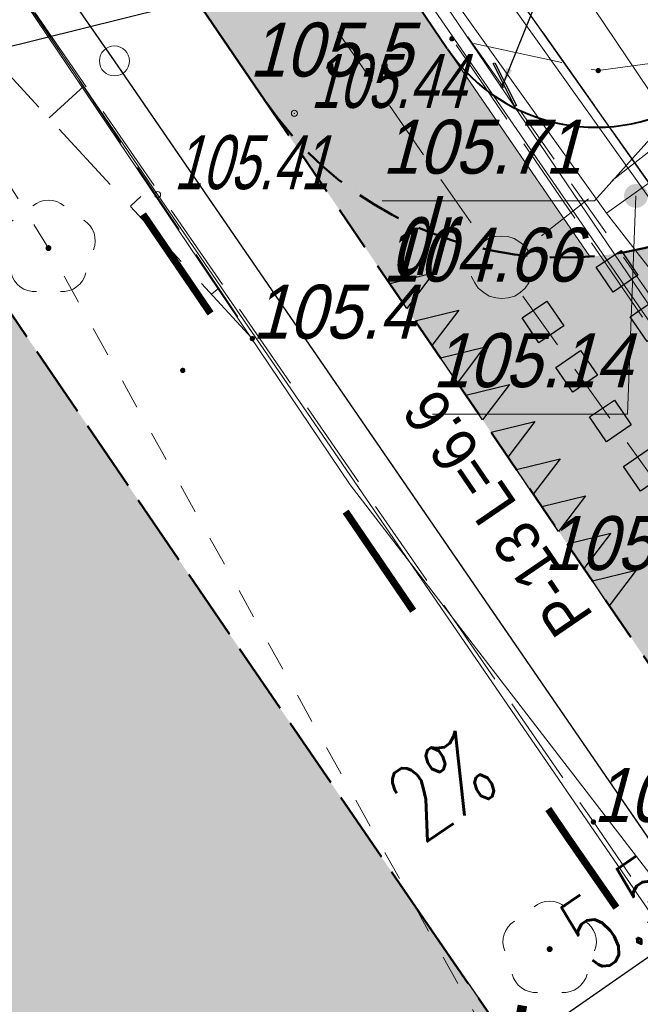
# Model space of a CAD drawing. Extents: x 6530721 to 6531385, y 5978377 to 5979143.
# Tile 58 of 146: x 6530984 to 6530995, y 5978747 to 5978763. Entities that reach past the tile are written whole.
import ezdxf

# ---------------------------------------------------------------- set-up
doc = ezdxf.new("R2010")
doc.units = 0
doc.set_wipeout_variables(frame=1)
for name, pattern in [('AB_rokocin 2014-08-13 AC2004$0$0.5_0.5', [1, 0.5, -0.5]), ('AB_rokocin 2014-08-13 AC2004$0$1.0_0.5', [1.5, 1, -0.5]), ('AB_rokocin 2014-08-13 AC2004$0$1.5_0.5', [2, 1.5, -0.5]), ('AB_rokocin 2014-08-13 AC2004$0$823-500', [1.75, 1.25, -0.5]), ('AB_rokocin 2014-08-13 AC2004$0$l217_500', [2, 1.5, -0.5]), ('AB_rokocin 2014-08-13 AC2004$0$l219_500', [0]), ('ACAD_ISO02W100', [15, 12, -3]), ('DASHED2', [0.375, 0.25, -0.125])]:
    doc.linetypes.add(name, pattern=pattern)
for name, color, linetype, lineweight in [('AB-chodnik obrzeża', 30, 'Continuous', 40), ('AB-krawędzie', 7, 'ACAD_ISO02W100', 50), ('AB-krawężnik', 7, 'Continuous', 50), ('AB-krawężnik obniżony', 34, 'DASHED2', 50), ('AB-wymiarowa', 7, 'Continuous', 30), ('AB-wyp. kostka betonowa grafitowa', 151, 'Continuous', 15), ('AB-wyp.ścieżka', 31, 'Continuous', 15), ('AB_rokocin 2014-08-13 AC2004$0$!arkusz4', 7, 'Continuous', 18), ('AB_rokocin 2014-08-13 AC2004$0$202-Punkt graniczny stabilizowany trwale', 7, 'Continuous', 18), ('AB_rokocin 2014-08-13 AC2004$0$209-Opis konturu klasyfikacyjnego', 7, 'Continuous', 18), ('AB_rokocin 2014-08-13 AC2004$0$217-Granica konturu klasyfikcyjnego', 7, 'Continuous', 18), ('AB_rokocin 2014-08-13 AC2004$0$218-Granica użytku', 7, 'Continuous', 18), ('AB_rokocin 2014-08-13 AC2004$0$219-Linia granicy', 7, 'Continuous', 18), ('AB_rokocin 2014-08-13 AC2004$0$820-Skarpa nieumocniona', 7, 'Continuous', 18), ('AB_rokocin 2014-08-13 AC2004$0$823-Szczyt skarpy nieumocninej', 7, 'Continuous', 18), ('AB_rokocin 2014-08-13 AC2004$0$824-Podnóże skarpy nieumocninej', 7, 'Continuous', 18), ('AB_rokocin 2014-08-13 AC2004$0$drzewo liściaste (punkt)', 7, 'Continuous', 18), ('AB_rokocin 2014-08-13 AC2004$0$jezdnia (powierzchnia)', 7, 'Continuous', 18), ('AB_rokocin 2014-08-13 AC2004$0$krawężnik (linia)', 7, 'Continuous', 18), ('AB_rokocin 2014-08-13 AC2004$0$kółeczka', 1, 'Continuous', 18), ('AB_rokocin 2014-08-13 AC2004$0$przewód elektroenergetyczny - projektowany (linia)-SE', 7, 'Continuous', 18), ('AB_rokocin 2014-08-13 AC2004$0$przewód kanalizacyjny - projektowany (linia)-SK', 7, 'Continuous', 18), ('AB_rokocin 2014-08-13 AC2004$0$przewód telekomunikacyjny (linia)-STPOD', 7, 'Continuous', 18), ('AB_rokocin 2014-08-13 AC2004$0$przewód wodociągowy (linia)-SW', 7, 'Continuous', 18), ('AB_rokocin 2014-08-13 AC2004$0$punkt wysokościowy naturalny', 7, 'Continuous', 18), ('AB_rokocin 2014-08-13 AC2004$0$punkt wysokościowy naturalny-Atr2', 7, 'Continuous', 18), ('AB_rokocin 2014-08-13 AC2004$0$punkt wysokościowy sztuczny', 7, 'Continuous', 18), ('AB_rokocin 2014-08-13 AC2004$0$punkt wysokościowy sztuczny-Atr2', 7, 'Continuous', 18), ('AB_rokocin 2014-08-13 AC2004$0$wysokosci_asfalt', 7, 'Continuous', 18), ('AB_rokocin 2014-08-13 AC2004$0$zasuwa (punkt)-SG-Atr2', 7, 'Continuous', 18), ('AB_rokocin 2014-08-13 AC2004$0$zasuwa (punkt)-SG-Atr3', 7, 'Continuous', 18), ('AB_rokocin 2014-08-13 AC2004$0$zasuwa (punkt)-SW', 7, 'Continuous', 18), ('AB_rokocin 2014-08-13 AC2004$0$zasuwa (punkt)-SW-Atr2', 7, 'Continuous', 18), ('asf', 7, 'Continuous', 18), ('płot', 1, 'Continuous', 18)]:
    doc.layers.add(name, color=color, linetype=linetype, lineweight=lineweight)
for name, color, linetype in [('gaOzPoziome', 7, 'Continuous'), ('gaPionowe', 7, 'Continuous'), ('zzz.gaHSDlugosc', 7, 'Continuous'), ('zzz.gaHSDodTekst', 7, 'Continuous'), ('zzz.gaHSKilometraz', 7, 'Continuous'), ('zzz.gaHSNazwa', 7, 'Continuous'), ('zzz.gaHSOpis', 7, 'Continuous'), ('zzz.gaHSStan', 7, 'Continuous'), ('zzz.gaHSTrasa', 7, 'Continuous')]:
    doc.layers.add(name, color=color, linetype=linetype)
doc.styles.add('2.5mm', font='simplex.shx', dxfattribs={"width": 0.7, "height": 1.25})
doc.styles.add('AB_rokocin 2014-08-13 AC2004$0$Standard', font='txt')
doc.styles.add('GA4-HS-TEXT', font='arial.ttf', dxfattribs={"width": 0.9})
doc.styles.get("Standard").update_dxf_attribs({"font": 'simplex.shx', "width": 0.75, "height": 1.25})
doc.dimstyles.new('BINIO-25', dxfattribs={"dimscale": 0.5, "dimtxt": 1.25, "dimasz": 2.13, "dimexe": 1.5, "dimexo": 2, "dimgap": 0.5, "dimtad": 1, "dimdec": 1, "dimrnd": 0.0005, "dimzin": 4, "dimdsep": 46, "dimtxsty": '2.5mm', "dimblk": 'ARCHTICK', "dimcen": -5, "dimdle": 1.07, "dimclrd": 256, "dimclre": 256, "dimclrt": 256, "dimaunit": 2, "dimazin": 0, "dimtfac": 1, "dimtdec": 1, "dimtmove": 0, "dimatfit": 3, "dimldrblk": 'NONE', "dimfxl": 1.5, "dimtolj": 1, "dimlwd": -1, "dimlwe": -1, "dimarcsym": 0})
doc.dimstyles.new('GA4-LEADER', dxfattribs={"dimtxt": 1, "dimasz": 1, "dimexe": 1, "dimexo": 1, "dimgap": 1, "dimtad": 1, "dimtxsty": 'Standard', "dimcen": 1, "dimadec": 0, "dimazin": 0, "dimtfac": 1, "dimtmove": 0, "dimatfit": 3, "dimfxl": 1, "dimarcsym": 0})

# ---------------------------------------------------------------- blocks, each defined once
blk = doc.blocks.new('_ArchTick')
at = {"color": 0, "linetype": 'ByBlock', "const_width": 0.15}
blk.add_lwpolyline([(-0.5, -0.5), (0.5, 0.5)], dxfattribs=at)
blk = doc.blocks.new('*D110')
at = {"layer": 'AB-wymiarowa'}
for p, q in [((6530996.425, 5978750.382), (6530997.648, 5978748.619)), ((6530992.262, 5978745.794), (6530997.66, 5978749.54)), ((6530991.906, 5978747.246), (6530993.129, 5978745.483))]:
    blk.add_line(p, q, dxfattribs=at)
at = {"layer": 'Defpoints', "color": 0}
for p in [(6530995.855, 5978751.203), (6530997.22, 5978749.235), (6530991.336, 5978748.068)]:
    blk.add_point(p, dxfattribs=at)
at = {"layer": 'AB-wymiarowa', "xscale": 1.065, "yscale": 1.065, "zscale": 1.065}
for p, rotation in [((6530997.22, 5978749.235), 34.75700572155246), ((6530992.702, 5978746.099), 214.7570057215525)]:
    blk.add_blockref('_ArchTick', p, dxfattribs=dict(at, rotation=rotation))
at = {"layer": 'AB-wymiarowa', "insert": (6530994.462, 5978748.386), "char_height": 1.25, "attachment_point": 5, "rotation": 34.757, "style": '2.5mm'}
blk.add_mtext('\\A1;5.5', dxfattribs=at)
blk = doc.blocks.new('_None')
blk = doc.blocks.new('gaVSPos')
blk.add_point((0, 0))
blk = doc.blocks.new('gaVSTVcolumn0')
at = {"color": 0, "linetype": 'ByBlock', "lineweight": -2}
for p, q in [((-400, -30), (400, -30)), ((-400, -60), (-400, -30)), ((400, -60), (-400, -60)), ((400, -30), (400, -60))]:
    blk.add_line(p, q, dxfattribs=at)
blk.add_circle((0, 0), 30, dxfattribs=at)
blk = doc.blocks.new('z.ga4.HSL-desc')
at = {"layer": 'zzz.gaHSDlugosc', "style": 'GA4-HS-TEXT', "width": 0.9}
blk.add_attdef('LENGTH', (6.026, 0.4), '', height=1, dxfattribs=at)
at = {"layer": 'zzz.gaHSDodTekst', "style": 'GA4-HS-TEXT', "width": 0.9, "flags": 1}
blk.add_attdef('ADDTEXT', (0, -2.744), '', height=1, dxfattribs=at)
at = {"layer": 'zzz.gaHSKilometraz', "style": 'GA4-HS-TEXT', "width": 0.9, "flags": 1}
blk.add_attdef('POSITION', (0, -5.695), '', height=1, dxfattribs=at)
at = {"layer": 'zzz.gaHSNazwa', "style": 'GA4-HS-TEXT', "width": 0.9}
blk.add_attdef('NAME', (0, 0.4), '', height=1, dxfattribs=at)
at = {"layer": 'zzz.gaHSStan', "style": 'GA4-HS-TEXT', "width": 0.9}
blk.add_attdef('STATE', (0, -1.356), '', height=1, dxfattribs=at)
at = {"layer": 'zzz.gaHSTrasa', "style": 'GA4-HS-TEXT', "width": 0.9, "flags": 1}
blk.add_attdef('ROUTE', (0, -4.27), '', height=1, dxfattribs=at)
blk = doc.blocks.new('AB_rokocin 2014-08-13 AC2004$0$WSP')
at = {"layer": 'AB_rokocin 2014-08-13 AC2004$0$kółeczka', "color": 0, "linetype": 'Continuous'}
blk.add_circle((0, 0), 0.1, dxfattribs=at)
blk = doc.blocks.new('AB_rokocin 2014-08-13 AC2004$0$OP021')
at = {"linetype": 'Continuous', "lineweight": 13}
h = blk.add_hatch(color=0, dxfattribs=at)
edge = h.paths.add_edge_path()
edge.add_arc((0, 0), 0.05, 0, 360)
at = {"color": 0, "linetype": 'Continuous', "lineweight": 13}
for centre, start, end in [((0, 0.4), 49.272, 130.728), ((-0.38, 0.124), 121.308, 202.548), ((0.38, 0.124), 337.452, 58.692), ((-0.235, -0.324), 193.221, 274.871), ((0.235, -0.324), 265.129, 346.779)]:
    blk.add_arc(centre, 0.4, start, end, dxfattribs=at)
blk = doc.blocks.new('AB_rokocin 2014-08-13 AC2004$0$PW01')
at = {"linetype": 'Continuous', "lineweight": 13}
h = blk.add_hatch(color=0, dxfattribs=at)
edge = h.paths.add_edge_path()
edge.add_arc((0, 0), 0.045, 0, 360)
blk = doc.blocks.new('AB_rokocin 2014-08-13 AC2004$0$PW02')
at = {"linetype": 'Continuous', "lineweight": 13}
h = blk.add_hatch(color=0, dxfattribs=at)
edge = h.paths.add_edge_path()
edge.add_arc((0, 0), 0.045, 0, 360)
blk = doc.blocks.new('AB_rokocin 2014-08-13 AC2004$0$US25')
at = {"linetype": 'Continuous', "lineweight": 0}
h = blk.add_hatch(color=0, dxfattribs=at)
edge = h.paths.add_edge_path()
edge.add_arc((0, 0), 0.2, 0, 360)
blk = doc.blocks.new('AB_rokocin 2014-08-13 AC2004$0$202')
at = {"color": 0, "linetype": 'Continuous', "lineweight": 0}
blk.add_circle((0, 0), 0.25, dxfattribs=at)
blk = doc.blocks.new('AB_rokocin 2014-08-13 AC2004')
at = {"layer": 'AB_rokocin 2014-08-13 AC2004$0$217-Granica konturu klasyfikcyjnego', "color": 3, "linetype": 'AB_rokocin 2014-08-13 AC2004$0$l217_500', "lineweight": 18, "flags": 128}
for points in [[(6530922.5, 5978853.8), (6530986.03, 5978762.59)], [(6530922.5, 5978853.8), (6530986.03, 5978762.59)], [(6530990.87, 5978766.34), (6530998.45, 5978755.59)], [(6530990.87, 5978766.34), (6530998.45, 5978755.59)], [(6530986.03, 5978762.59), (6531002.79, 5978738.21)], [(6530986.03, 5978762.59), (6531002.79, 5978738.21)]]:
    blk.add_lwpolyline(points, dxfattribs=at)
at = {"layer": 'AB_rokocin 2014-08-13 AC2004$0$218-Granica użytku', "color": 7, "linetype": 'AB_rokocin 2014-08-13 AC2004$0$0.5_0.5', "lineweight": 18, "flags": 128}
blk.add_lwpolyline([(6531001.17, 5978721.69), (6531000.63, 5978732.43), (6530996.15, 5978739.32), (6530984.93, 5978759.47), (6530975.19, 5978775.23), (6530966.02, 5978789.33), (6530947.12, 5978815.35), (6530930.04, 5978841.98), (6530914.21, 5978864.57), (6530909.23, 5978867.86), (6530906.17, 5978863.28), (6530898.76, 5978839.04), (6530885.52, 5978810.89), (6530874.76, 5978788), (6530855.37, 5978751.06), (6530836.1, 5978722.27), (6530827.283, 5978708.346)], dxfattribs=at)
at = {"layer": 'AB_rokocin 2014-08-13 AC2004$0$219-Linia granicy', "color": 92, "linetype": 'AB_rokocin 2014-08-13 AC2004$0$l219_500', "lineweight": 30, "flags": 128}
for points in [[(6530986.03, 5978762.59), (6530922.5, 5978853.8)], [(6530986.03, 5978762.59), (6530922.5, 5978853.8)], [(6530998.45, 5978755.59), (6530990.87, 5978766.34)], [(6530998.45, 5978755.59), (6530990.87, 5978766.34)], [(6531002.79, 5978738.21), (6530986.03, 5978762.59)], [(6531002.79, 5978738.21), (6530986.03, 5978762.59)]]:
    blk.add_lwpolyline(points, dxfattribs=at)
at = {"layer": 'AB_rokocin 2014-08-13 AC2004$0$820-Skarpa nieumocniona', "color": 252, "linetype": 'Continuous', "lineweight": 18}
for p, q in [((6530984.94, 5978761.64), (6530985.52, 5978762.17)), ((6530986.3, 5978760.17), (6530986.47, 5978760.33)), ((6530987.65, 5978758.7), (6530987.77, 5978758.8))]:
    blk.add_line(p, q, dxfattribs=at)
at = {"layer": 'AB_rokocin 2014-08-13 AC2004$0$823-Szczyt skarpy nieumocninej', "color": 252, "linetype": 'AB_rokocin 2014-08-13 AC2004$0$823-500', "lineweight": 18, "flags": 128}
blk.add_lwpolyline([(6530988.33, 5978757.96), (6530983.21, 5978763.51), (6530978.65, 5978770.55), (6530967.23, 5978787.89), (6530956.09, 5978804.01), (6530943.26, 5978822.96), (6530931.12, 5978839.99), (6530922.44, 5978852.55), (6530920.27, 5978857.62)], dxfattribs=at)
at = {"layer": 'AB_rokocin 2014-08-13 AC2004$0$824-Podnóże skarpy nieumocninej', "color": 252, "linetype": 'AB_rokocin 2014-08-13 AC2004$0$823-500', "lineweight": 18, "flags": 128}
blk.add_lwpolyline([(6530920.27, 5978857.62), (6530923.54, 5978853.19), (6530932.03, 5978840.69), (6530943.89, 5978823.43), (6530955.81, 5978806), (6530967.75, 5978788.45), (6530979.36, 5978771.32), (6530984.23, 5978764.08), (6530988.33, 5978757.96)], dxfattribs=at)
at = {"layer": 'AB_rokocin 2014-08-13 AC2004$0$jezdnia (powierzchnia)', "color": 252, "linetype": 'AB_rokocin 2014-08-13 AC2004$0$1.5_0.5', "lineweight": 18, "flags": 128}
blk.add_lwpolyline([(6530985.78, 5979082.6), (6530984.46, 5979063.44), (6530982.52, 5979039.61), (6530981.54, 5979013.49), (6530979.39, 5978979.44), (6530978.32, 5978955.43), (6530977.32, 5978924.35), (6530977.18, 5978898.97), (6530975.4, 5978882.76), (6530973.84, 5978878.32), (6530971.37, 5978876.16), (6530968.23, 5978875.09), (6530950.8, 5978875.6), (6530950.25, 5978872.17), (6530968.11, 5978871.47), (6530973.1, 5978871.84), (6530979.12, 5978872.07), (6530985.71, 5978871.57), (6530988.36, 5978870.67), (6531008.02, 5978871.57), (6531029.25, 5978872.87), (6531034.44, 5978873.09), (6531036.17, 5978871.36), (6531037.18, 5978869.25), (6531041.13, 5978844.83), (6531042.78, 5978824.44), (6531036.31, 5978809.51), (6531027.43, 5978796.52), (6531014.3, 5978782.64), (6530999.37, 5978764.06), (6530996.85, 5978762.8), (6530994.1, 5978762.43), (6530991.66, 5978762.96), (6530999.88, 5978750.96), (6531000.38, 5978752.27), (6531000.47, 5978755.1), (6531001.45, 5978757.52), (6531017.67, 5978780.17), (6531028.21, 5978793.19), (6531039.69, 5978808.37), (6531046.64, 5978824.27)], dxfattribs=at)
at = {"layer": 'AB_rokocin 2014-08-13 AC2004$0$krawężnik (linia)', "color": 252, "linetype": 'Continuous', "lineweight": 18, "flags": 128}
blk.add_lwpolyline([(6531068.72, 5978657.15), (6531062.15, 5978664.55), (6531049.49, 5978680.52), (6531035.66, 5978699.36), (6531024.09, 5978715.9), (6531011.56, 5978734.19), (6530996.95, 5978755.35), (6530989.3, 5978766.44), (6530983.73, 5978774.55), (6530972.45, 5978791.39), (6530968.42, 5978797.31), (6530960.29, 5978809.3)], dxfattribs=at)
at = {"layer": 'AB_rokocin 2014-08-13 AC2004$0$krawężnik (linia)', "color": 252, "linetype": 'AB_rokocin 2014-08-13 AC2004$0$1.5_0.5', "lineweight": 18, "flags": 128}
blk.add_lwpolyline([(6531298.927, 5978448.648), (6531287.37, 5978458.4), (6531270.37, 5978472.52), (6531253.02, 5978487.1), (6531235.13, 5978502.07), (6531218, 5978516.55), (6531200.82, 5978530.83), (6531185.47, 5978543.6), (6531169.49, 5978556.94), (6531153.58, 5978570.32), (6531137.12, 5978583.98), (6531120.57, 5978598.02), (6531104.7, 5978612.02), (6531087.1, 5978628.88), (6531072.14, 5978644.66), (6531057.88, 5978660.99), (6531044.81, 5978677.43), (6531031.41, 5978696.08), (6531019.33, 5978713.34), (6531007.09, 5978730.85), (6530994.02, 5978749.9), (6530984.23, 5978764.08), (6530979.36, 5978771.32), (6530967.75, 5978788.45), (6530955.81, 5978806), (6530943.89, 5978823.43), (6530932.03, 5978840.69), (6530923.54, 5978853.19), (6530919.06, 5978859.93)], dxfattribs=at)
at = {"layer": 'AB_rokocin 2014-08-13 AC2004$0$kółeczka', "color": 7, "linetype": 'ByBlock'}
for p in [(6530989.032, 5978761.718, 105.44), (6530989.032, 5978761.718, 105.44), (6530989.032, 5978761.718, 105.44), (6530986.75, 5978760.362, 105.409), (6530986.75, 5978760.362, 105.409), (6530986.75, 5978760.362, 105.409)]:
    blk.add_point(p, dxfattribs=at)
at = {"layer": 'AB_rokocin 2014-08-13 AC2004$0$kółeczka', "color": 1, "linetype": 'ByBlock'}
for p in [(6530989.032, 5978761.718, 105.44), (6530986.75, 5978760.362, 105.409)]:
    blk.add_point(p, dxfattribs=at)
at = {"layer": 'AB_rokocin 2014-08-13 AC2004$0$przewód elektroenergetyczny - projektowany (linia)-SE', "color": 1, "linetype": 'AB_rokocin 2014-08-13 AC2004$0$1.0_0.5', "lineweight": 18, "flags": 128}
blk.add_lwpolyline([(6530826.972, 5978708.68), (6530827.24, 5978709.09), (6530834.58, 5978722.01), (6530844.3, 5978737.61), (6530851.06, 5978748.63), (6530857.75, 5978759.14), (6530864.58, 5978771.22), (6530872.94, 5978786.68), (6530885.26, 5978812.96), (6530898.25, 5978841.23), (6530902.68, 5978856.6), (6530904.26, 5978865.5), (6530895.64, 5978867.12), (6530896.81, 5978878.73), (6530897.37, 5978886.45), (6530914.59, 5978888.09), (6530916.6, 5978883.13), (6530918.66, 5978878.97), (6530922.67, 5978870.07), (6530922.8, 5978868.04), (6530926.81, 5978860.82), (6530928.6, 5978857.83), (6530930.08, 5978855.53), (6530931.41, 5978853.22), (6530934.81, 5978847.74), (6530938.18, 5978842.74), (6530940.61, 5978838.92), (6530943.7, 5978834.57), (6530946.08, 5978831.07), (6530948, 5978828.22), (6530952.41, 5978821.5), (6530956.94, 5978815.04), (6530960.54, 5978809.91), (6530964.29, 5978804.42), (6530967.77, 5978799.56), (6530971.05, 5978794.9), (6530973.84, 5978790.63), (6530976.58, 5978786.57), (6530980.58, 5978780.71), (6530982.7, 5978777.62), (6530985.22, 5978773.81), (6530988.34, 5978769.04), (6530989.92, 5978766.7), (6530990.46, 5978765.93), (6530990.37, 5978765.15), (6530991.83, 5978763.13), (6530996.06, 5978757.13), (6530999.57, 5978752.09), (6531000.82, 5978750.32), (6531001.94, 5978748.65), (6531002.55, 5978747.77), (6531005.3, 5978743.83), (6531008.21, 5978739.6), (6531012.63, 5978733.34), (6531017.03, 5978727.14), (6531023.63, 5978717.51), (6531029.4, 5978709.03), (6531033.24, 5978703.44), (6531036.36, 5978699.89), (6531039.9, 5978695.78), (6531042.87, 5978692.37), (6531049.22, 5978685.3), (6531061.9, 5978670.96), (6531061.63, 5978668.76), (6531063.68, 5978666.4), (6531066.09, 5978666.33), (6531071.01, 5978660.91), (6531074.47, 5978660.91), (6531079.98, 5978654.09), (6531082.92, 5978659.36), (6531086.03, 5978664.59), (6531092.01, 5978675.8), (6531094.55, 5978679.72)], dxfattribs=at)
at = {"layer": 'AB_rokocin 2014-08-13 AC2004$0$przewód kanalizacyjny - projektowany (linia)-SK', "color": 32, "linetype": 'AB_rokocin 2014-08-13 AC2004$0$1.0_0.5', "lineweight": 18, "flags": 128}
for points in [[(6530969.16, 5978792.6), (6530991.98, 5978759.89)], [(6531004.57, 5978768.61), (6530992.97, 5978759.53)], [(6530992.84, 5978758.67), (6531006.66, 5978739.32)]]:
    blk.add_lwpolyline(points, dxfattribs=at)
blk.add_lwpolyline([(6530992.8, 5978758.73), (6530992.71, 5978758.67), (6530992.6, 5978758.64), (6530992.49, 5978758.63), (6530992.39, 5978758.64), (6530992.28, 5978758.67), (6530992.19, 5978758.73), (6530992.1, 5978758.8), (6530992.04, 5978758.89), (6530991.99, 5978758.98), (6530991.97, 5978759.09), (6530991.97, 5978759.2), (6530991.99, 5978759.31), (6530992.04, 5978759.41), (6530992.1, 5978759.5), (6530992.18, 5978759.57), (6530992.27, 5978759.63), (6530992.38, 5978759.66), (6530992.49, 5978759.67), (6530992.59, 5978759.66), (6530992.7, 5978759.63), (6530992.79, 5978759.57), (6530992.88, 5978759.5), (6530992.94, 5978759.41), (6530992.99, 5978759.32), (6530993.01, 5978759.21), (6530993.01, 5978759.1), (6530992.99, 5978758.99), (6530992.94, 5978758.89), (6530992.88, 5978758.8)], close=True, dxfattribs=at)
at = {"layer": 'AB_rokocin 2014-08-13 AC2004$0$przewód telekomunikacyjny (linia)-STPOD', "color": 30, "linetype": 'Continuous', "lineweight": 18, "flags": 128}
for points in [[(6530959.42, 5978808.41), (6530965.43, 5978799.83), (6530968.78, 5978794.78), (6530973.97, 5978787.45), (6530977.67, 5978782.15), (6530981.23, 5978777.09), (6530983.94, 5978778.42), (6530989.79, 5978769.77), (6530994.03, 5978763.46), (6530996.43, 5978759.9), (6530998.79, 5978756.77), (6531001.7, 5978753.69), (6531005.43, 5978758.48), (6531010.3, 5978764.63), (6531015.99, 5978771.85), (6531018.01, 5978774.3), (6531025.85, 5978784.41), (6531027.94, 5978787.09), (6531028.12, 5978789.16), (6531034.2, 5978795.72), (6531038.85, 5978799.89), (6531041.99, 5978803.33)], [(6530955.77, 5978804.1), (6530961.97, 5978795.05), (6530970.08, 5978783.46), (6530973.57, 5978779.14), (6530978.35, 5978772.17), (6530984.57, 5978763.52), (6530989.96, 5978755.52), (6530995.69, 5978748.09), (6531001.69, 5978739.66), (6531009.7, 5978728.8), (6531016.82, 5978718.8), (6531023.95, 5978708.92), (6531029.88, 5978700.57), (6531034.71, 5978694.17), (6531041.7, 5978685.57), (6531049.69, 5978676.16), (6531058.59, 5978664.46)]]:
    blk.add_lwpolyline(points, dxfattribs=at)
at = {"layer": 'AB_rokocin 2014-08-13 AC2004$0$przewód wodociągowy (linia)-SW', "color": 5, "linetype": 'Continuous', "lineweight": 18, "flags": 128}
for points in [[(6531034.62, 5978806.42), (6531027.43, 5978796.52), (6531021.7, 5978789.72), (6531016.94, 5978783.56), (6531011.83, 5978776.89), (6531005.05, 5978767.96), (6530999.49, 5978763.79), (6530994.24, 5978760.05), (6530986.91, 5978770.31), (6530982.79, 5978776.88), (6530976.96, 5978785.38), (6530970.65, 5978794.9), (6530964.66, 5978803.3)], [(6530994.24, 5978760.05), (6530996.5, 5978757.15), (6531000.78, 5978751.8), (6531003.91, 5978748.96), (6531007.61, 5978745.04), (6531012.73, 5978739.64), (6531015.32, 5978737.26), (6531019.88, 5978732.34), (6531022.92, 5978728.41), (6531025.7, 5978723.98), (6531028.63, 5978719.63), (6531034.97, 5978710.84), (6531039.83, 5978704.42), (6531041.69, 5978702.12), (6531047.7, 5978694.68), (6531052.05, 5978688.38), (6531056.3, 5978683.5), (6531059.09, 5978679.72), (6531062.92, 5978674.36), (6531067, 5978669.11), (6531070.33, 5978664.78)]]:
    blk.add_lwpolyline(points, dxfattribs=at)
at = {"layer": 'AB_rokocin 2014-08-13 AC2004$0$zasuwa (punkt)-SG-Atr2', "color": 40, "linetype": 'ByBlock', "flags": 128}
blk.add_lwpolyline([(6530996.08, 5978762.53), (6530994.04, 5978760.26), (6530990.498, 5978760.26)], dxfattribs=at)
at = {"layer": 'AB_rokocin 2014-08-13 AC2004$0$zasuwa (punkt)-SW-Atr2', "color": 5, "linetype": 'ByBlock', "flags": 128}
blk.add_lwpolyline([(6530994.73, 5978760.34), (6530994.59, 5978756.7), (6530991.335, 5978756.7)], dxfattribs=at)
at = {"layer": 'AB_rokocin 2014-08-13 AC2004$0$202-Punkt graniczny stabilizowany trwale', "color": 7, "linetype": 'Continuous', "lineweight": 18, "rotation": 171.887}
blk.add_blockref('AB_rokocin 2014-08-13 AC2004$0$202', (6530986.03, 5978762.59), dxfattribs=at)
at = {"layer": 'AB_rokocin 2014-08-13 AC2004$0$drzewo liściaste (punkt)', "color": 94, "linetype": 'Continuous', "lineweight": 13}
for p in [(6530984.93, 5978759.47), (6530993.29, 5978747.78)]:
    blk.add_blockref('AB_rokocin 2014-08-13 AC2004$0$OP021', p, dxfattribs=at)
at = {"layer": 'AB_rokocin 2014-08-13 AC2004$0$kółeczka', "color": 252, "linetype": 'Continuous', "xscale": 0.5, "yscale": 0.5, "zscale": 0.5}
for p in [(6530989.032, 5978761.718), (6530986.75, 5978760.362)]:
    blk.add_blockref('AB_rokocin 2014-08-13 AC2004$0$WSP', p, dxfattribs=at)
at = {"layer": 'AB_rokocin 2014-08-13 AC2004$0$punkt wysokościowy naturalny', "color": 7, "linetype": 'Continuous', "lineweight": 13}
for p in [(6530991.66, 5978762.96), (6530994.1, 5978762.43), (6530988.33, 5978757.96), (6530987.17, 5978757.43)]:
    blk.add_blockref('AB_rokocin 2014-08-13 AC2004$0$PW01', p, dxfattribs=at)
at = {"layer": 'AB_rokocin 2014-08-13 AC2004$0$punkt wysokościowy sztuczny', "color": 7, "linetype": 'Continuous', "lineweight": 13}
blk.add_blockref('AB_rokocin 2014-08-13 AC2004$0$PW02', (6530994.02, 5978749.9), dxfattribs=at)
at = {"layer": 'AB_rokocin 2014-08-13 AC2004$0$zasuwa (punkt)-SW', "color": 7, "linetype": 'Continuous', "lineweight": 13, "rotation": 36.87}
blk.add_blockref('AB_rokocin 2014-08-13 AC2004$0$US25', (6530994.73, 5978760.34), dxfattribs=at)
at = {"layer": 'AB_rokocin 2014-08-13 AC2004$0$209-Opis konturu klasyfikacyjnego', "color": 3, "linetype": 'Continuous', "lineweight": 20, "style": 'AB_rokocin 2014-08-13 AC2004$0$Standard', "oblique": 15, "width": 0.655}
blk.add_text('dr', height=1.25, dxfattribs=at).set_placement((6530990.63, 5978759.02))
at = {"layer": 'AB_rokocin 2014-08-13 AC2004$0$punkt wysokościowy naturalny-Atr2', "color": 252, "linetype": 'ByBlock', "lineweight": 20, "style": 'AB_rokocin 2014-08-13 AC2004$0$Standard', "oblique": 15, "width": 0.9}
for s, p in [('105.5', (6530988.28, 5978762.33)), ('105.4', (6530988.33, 5978757.96))]:
    blk.add_text(s, height=0.9, dxfattribs=at).set_placement(p)
at = {"layer": 'AB_rokocin 2014-08-13 AC2004$0$punkt wysokościowy sztuczny-Atr2', "color": 252, "linetype": 'ByBlock', "lineweight": 20, "style": 'AB_rokocin 2014-08-13 AC2004$0$Standard', "oblique": 15, "width": 0.9}
for s, p in [('105.49', (6530993.2, 5978754.1)), ('105.52', (6530994.02, 5978749.9))]:
    blk.add_text(s, height=0.9, dxfattribs=at).set_placement(p)
at = {"layer": 'AB_rokocin 2014-08-13 AC2004$0$wysokosci_asfalt', "color": 252, "linetype": 'ByBlock', "lineweight": 20, "style": 'AB_rokocin 2014-08-13 AC2004$0$Standard', "oblique": 15, "width": 0.7}
for s, p in [('105.44', (6530989.302, 5978761.808)), ('105.41', (6530987.02, 5978760.452))]:
    blk.add_text(s, height=0.9, dxfattribs=at).set_placement(p)
at = {"layer": 'AB_rokocin 2014-08-13 AC2004$0$zasuwa (punkt)-SG-Atr2', "color": 40, "linetype": 'ByBlock', "lineweight": 20, "style": 'AB_rokocin 2014-08-13 AC2004$0$Standard', "oblique": 15, "width": 0.9}
blk.add_text('105.71', height=0.9, dxfattribs=at).set_placement((6530990.498, 5978760.71))
at = {"layer": 'AB_rokocin 2014-08-13 AC2004$0$zasuwa (punkt)-SG-Atr3', "color": 40, "linetype": 'ByBlock', "lineweight": 20, "style": 'AB_rokocin 2014-08-13 AC2004$0$Standard', "oblique": 15, "width": 0.9}
blk.add_text('104.66', height=0.9, dxfattribs=at).set_placement((6530990.498, 5978758.91))
at = {"layer": 'AB_rokocin 2014-08-13 AC2004$0$zasuwa (punkt)-SW-Atr2', "color": 5, "linetype": 'ByBlock', "lineweight": 20, "style": 'AB_rokocin 2014-08-13 AC2004$0$Standard', "oblique": 15, "width": 0.9}
blk.add_text('105.14', height=0.9, dxfattribs=at).set_placement((6530991.335, 5978757.15))
at = {"linetype": 'ByBlock'}
blk.add_wipeout([(6530875.993, 5978760.343), (6530918.965, 5978786.026), (6531046.134, 5978573.254), (6531003.162, 5978547.571)], dxfattribs=at).dxf.layer = 'AB_rokocin 2014-08-13 AC2004$0$!arkusz4'

msp = doc.modelspace()

# ---------------------------------------------------------------- hatches: boundary and pattern name
at = {"layer": 'AB-wyp. kostka betonowa grafitowa'}
for points in [[(6531000.401, 5978744.651), (6530995.861, 5978751.194), (6530988.541, 5978761.93, 0.521167), (6530998.377, 5978761.817), (6531002.442, 5978758.905), (6531000.486, 5978756.174, 0.317046)], [(6530982.295, 5978761.328, -0.414214), (6530979.403, 5978746.043), (6530982.294, 5978741.963, -0.411797), (6530997.527, 5978739.145), (6530991.329, 5978748.077)]]:
    msp.add_hatch(color=256, dxfattribs=at).paths.add_polyline_path(points)
at = {"layer": 'AB-wyp.ścieżka'}
h = msp.add_hatch(color=256, dxfattribs=at)
h.paths.add_polyline_path([(6530970.155, 5978788.899), (6530972.934, 5978788.373), (6530973.76, 5978788.937), (6530971.454, 5978792.319), (6530970.628, 5978791.756), (6530970.102, 5978788.977)])
edge = h.paths.add_edge_path()
edge.add_line((6530975.187, 5978785.068), (6530974.661, 5978782.289))
edge.add_line((6530974.661, 5978782.289), (6530988.541, 5978761.93))
edge.add_arc((6530993.499, 5978765.31), 6, 214.2848, 274.2848)
edge.add_line((6530993.947, 5978759.327), (6530976.013, 5978785.632))
edge.add_line((6530976.013, 5978785.632), (6530975.187, 5978785.068))

# ---------------------------------------------------------------- next in the draw order: block references
at = {"layer": 'AB-wymiarowa'}
msp.add_blockref('AB_rokocin 2014-08-13 AC2004', (0, 0), dxfattribs=at)

# ---------------------------------------------------------------- next in the draw order: hatches: boundary and pattern name
at = {"layer": 'gaOzPoziome'}
h = msp.add_hatch(color=7, dxfattribs=at)
h.dxf.hatch_style = 2
h.paths.add_polyline_path([(6530994.481, 5978759.431), (6530994.763, 5978759.018), (6530994.35, 5978758.737), (6530994.068, 5978759.15)])
h = msp.add_hatch(color=7, dxfattribs=at)
h.dxf.hatch_style = 2
h.paths.add_polyline_path([(6530990.905, 5978758.464), (6530990.623, 5978758.877), (6530991.353, 5978759.056)])
h = msp.add_hatch(color=7, dxfattribs=at)
h.dxf.hatch_style = 2
h.paths.add_polyline_path([(6530993.111, 5978757.892), (6530992.829, 5978758.305), (6530993.242, 5978758.586), (6530993.524, 5978758.174)])
h = msp.add_hatch(color=7, dxfattribs=at)
h.dxf.hatch_style = 2
h.paths.add_polyline_path([(6530995.045, 5978758.606), (6530995.327, 5978758.193), (6530994.914, 5978757.911), (6530994.632, 5978758.324)])
h = msp.add_hatch(color=7, dxfattribs=at)
h.dxf.hatch_style = 2
h.paths.add_polyline_path([(6530991.327, 5978757.844), (6530991.045, 5978758.257), (6530991.776, 5978758.437)])
h = msp.add_hatch(color=7, dxfattribs=at)
h.dxf.hatch_style = 2
h.paths.add_polyline_path([(6530991.75, 5978757.224), (6530991.468, 5978757.637), (6530992.198, 5978757.817)])
h = msp.add_hatch(color=7, dxfattribs=at)
h.dxf.hatch_style = 2
h.paths.add_polyline_path([(6530993.675, 5978757.066), (6530993.393, 5978757.479), (6530993.806, 5978757.761), (6530994.088, 5978757.348)])
h = msp.add_hatch(color=7, dxfattribs=at)
h.dxf.hatch_style = 2
h.paths.add_polyline_path([(6530992.172, 5978756.605), (6530991.89, 5978757.018), (6530992.621, 5978757.197)])
h = msp.add_hatch(color=7, dxfattribs=at)
h.dxf.hatch_style = 2
h.paths.add_polyline_path([(6530994.239, 5978756.241), (6530993.957, 5978756.653), (6530994.37, 5978756.935), (6530994.652, 5978756.522)])
h = msp.add_hatch(color=7, dxfattribs=at)
h.dxf.hatch_style = 2
h.paths.add_polyline_path([(6530992.595, 5978755.985), (6530992.313, 5978756.398), (6530993.043, 5978756.578)])
h = msp.add_hatch(color=7, dxfattribs=at)
h.dxf.hatch_style = 2
h.paths.add_polyline_path([(6530994.803, 5978755.415), (6530994.521, 5978755.828), (6530994.934, 5978756.109), (6530995.216, 5978755.697)])
h = msp.add_hatch(color=7, dxfattribs=at)
h.dxf.hatch_style = 2
h.paths.add_polyline_path([(6530993.017, 5978755.365), (6530992.735, 5978755.778), (6530993.466, 5978755.958)])
h = msp.add_hatch(color=7, dxfattribs=at)
h.dxf.hatch_style = 2
h.paths.add_polyline_path([(6530993.44, 5978754.746), (6530993.158, 5978755.159), (6530993.888, 5978755.338)])
h = msp.add_hatch(color=7, dxfattribs=at)
h.dxf.hatch_style = 2
h.paths.add_polyline_path([(6530993.862, 5978754.126), (6530993.58, 5978754.539), (6530994.311, 5978754.718)])
h = msp.add_hatch(color=7, dxfattribs=at)
h.dxf.hatch_style = 2
h.paths.add_polyline_path([(6530994.284, 5978753.506), (6530994.003, 5978753.919), (6530994.733, 5978754.099)])

# ---------------------------------------------------------------- next in the draw order: linework, layer by layer
at = {"layer": 'AB-chodnik obrzeża'}
msp.add_line((6530991.583, 5978762.794), (6530976.013, 5978785.632), dxfattribs=at)
msp.add_arc((6530994.062, 5978764.484), 3, 214.2848, 304.2848, dxfattribs=at)
at = {"layer": 'AB-krawędzie', "ltscale": 0.1}
msp.add_lwpolyline([(6531003.048, 5978731.188), (6530991.329, 5978748.077), (6530977.728, 5978768.027), (6530941.136, 5978821.699), (6530928.17, 5978841.32), (6530922.634, 5978849.075)], dxfattribs=at)
at = {"layer": 'AB-krawężnik', "flags": 128}
msp.add_lwpolyline([(6530988.541, 5978761.93), (6530982.272, 5978771.125), (6530974.661, 5978782.289)], dxfattribs=at)
at = {"layer": 'AB-krawężnik obniżony', "ltscale": 3, "flags": 128}
msp.add_lwpolyline([(6531000.401, 5978744.651), (6530995.861, 5978751.194), (6530988.541, 5978761.93)], dxfattribs=at)
at = {"layer": 'AB-krawężnik obniżony', "ltscale": 3}
msp.add_arc((6530993.499, 5978765.31), 6, 214.2848, 324.393, dxfattribs=at)
at = {"layer": 'AB-wyp.ścieżka'}
msp.add_line((6530993.96, 5978759.328), (6530991.588, 5978762.787), dxfattribs=at)
at = {"layer": 'asf', "lineweight": 18, "flags": 128}
for points in [[(6531007.381, 5978740.416), (6530999.542, 5978751.742), (6530991.657, 5978763.371), (6530983.532, 5978775.163), (6530976.267, 5978785.83), (6530972, 5978792.206), (6530969.092, 5978796.77), (6530961.513, 5978807.977)], [(6531002.46, 5978737.096), (6530994.891, 5978748.504), (6530986.75, 5978760.362), (6530978.788, 5978772.024), (6530971.717, 5978782.843), (6530965.463, 5978791.775), (6530956.703, 5978804.68)]]:
    msp.add_lwpolyline(points, dxfattribs=at)
at = {"layer": 'gaOzPoziome', "color": 7, "const_width": 0.12, "flags": 128}
for points in [[(6530987.634, 5978758.38), (6530986.507, 5978760.032)], [(6530991.013, 5978753.422), (6530989.887, 5978755.075)], [(6530994.403, 5978748.471), (6530993.595, 5978749.635), (6530993.267, 5978750.117)]]:
    msp.add_lwpolyline(points, dxfattribs=at)
at = {"layer": 'gaOzPoziome', "color": 7, "flags": 128}
for points in [[(6530994.481, 5978759.431), (6530994.763, 5978759.018), (6530994.35, 5978758.737), (6530994.068, 5978759.15), (6530994.481, 5978759.431)], [(6530990.905, 5978758.464), (6530990.623, 5978758.877), (6530991.353, 5978759.056), (6530990.905, 5978758.464)], [(6530993.111, 5978757.892), (6530992.829, 5978758.305), (6530993.242, 5978758.586), (6530993.524, 5978758.174), (6530993.111, 5978757.892)], [(6530995.045, 5978758.606), (6530995.327, 5978758.193), (6530994.914, 5978757.911), (6530994.632, 5978758.324), (6530995.045, 5978758.606)], [(6530991.327, 5978757.844), (6530991.045, 5978758.257), (6530991.776, 5978758.437), (6530991.327, 5978757.844)], [(6530991.75, 5978757.224), (6530991.468, 5978757.637), (6530992.198, 5978757.817), (6530991.75, 5978757.224)], [(6530993.675, 5978757.066), (6530993.393, 5978757.479), (6530993.806, 5978757.761), (6530994.088, 5978757.348), (6530993.675, 5978757.066)], [(6530992.172, 5978756.605), (6530991.89, 5978757.018), (6530992.621, 5978757.197), (6530992.172, 5978756.605)], [(6530994.239, 5978756.241), (6530993.957, 5978756.653), (6530994.37, 5978756.935), (6530994.652, 5978756.522), (6530994.239, 5978756.241)], [(6530992.595, 5978755.985), (6530992.313, 5978756.398), (6530993.043, 5978756.578), (6530992.595, 5978755.985)], [(6530994.803, 5978755.415), (6530994.521, 5978755.828), (6530994.934, 5978756.109), (6530995.216, 5978755.697), (6530994.803, 5978755.415)], [(6530993.017, 5978755.365), (6530992.735, 5978755.778), (6530993.466, 5978755.958), (6530993.017, 5978755.365)], [(6530993.44, 5978754.746), (6530993.158, 5978755.159), (6530993.888, 5978755.338), (6530993.44, 5978754.746)], [(6530993.862, 5978754.126), (6530993.58, 5978754.539), (6530994.311, 5978754.718), (6530993.862, 5978754.126)], [(6530994.284, 5978753.506), (6530994.003, 5978753.919), (6530994.733, 5978754.099), (6530994.284, 5978753.506)]]:
    msp.add_lwpolyline(points, dxfattribs=at)
at = {"layer": 'płot', "lineweight": 18, "flags": 128}
msp.add_lwpolyline([(6530929.827, 5978856.272), (6530937.918, 5978844.469), (6530945.94, 5978832.668), (6530953.859, 5978820.973), (6530962.245, 5978808.571), (6530969.91, 5978797.159), (6530972.295, 5978798.946), (6530975.258, 5978794.679), (6530972.691, 5978792.801), (6530977.145, 5978786.318), (6530990.852, 5978766.062), (6531000.881, 5978751.986), (6531008.371, 5978741.391), (6531012.8, 5978734.972), (6531015.902, 5978730.494), (6531033.647, 5978704.66), (6531039.258, 5978698.41), (6531045.264, 5978691.76), (6531051.142, 5978685.041), (6531057.333, 5978678.356), (6531065.683, 5978669.08), (6531071.733, 5978662.18), (6531077.012, 5978662.707)], dxfattribs=at)

# ---------------------------------------------------------------- next in the draw order: block references
at = {"layer": 'gaPionowe', "xscale": 0.001, "yscale": 0.001, "zscale": 0.001, "rotation": 116.9232165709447}
msp.add_blockref('gaVSTVcolumn0', (6530992.503, 5978762.176), dxfattribs=at)
at = {"layer": 'gaPionowe', "rotation": 116.9232165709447}
msp.add_blockref('gaVSPos', (6530992.503, 5978762.176), dxfattribs=at)
at = {"layer": 'zzz.gaHSOpis', "xscale": 0.75, "yscale": 0.75, "zscale": 0.75, "rotation": 124.2848496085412}
msp.add_blockref('z.ga4.HSL-desc', (6530994.284, 5978753.506), dxfattribs=at).add_auto_attribs({'NAME': 'P-13 L=6.6'})

# ---------------------------------------------------------------- next in the draw order: texts
at = {"layer": 'AB-wymiarowa', "insert": (6530990.449, 5978750.541), "char_height": 1.25, "attachment_point": 1, "rotation": 34.757, "style": '2.5mm'}
msp.add_mtext_dynamic_manual_height_columns('2%', width=4.23232, gutter_width=6.25, heights=[0], dxfattribs=at)

# ---------------------------------------------------------------- next in the draw order: dimensions: what is measured, and where the dimension line sits
at = {"layer": 'AB-wymiarowa'}
dim = msp.add_aligned_dim(p1=(6530991.336, 5978748.068), p2=(6530995.855, 5978751.203), distance=-2.396, dimstyle='BINIO-25', dxfattribs=at)
dim.commit()
dim.dimension.update_dxf_attribs({"geometry": '*D110', "text_midpoint": (6530994.462, 5978748.386)})

# ---------------------------------------------------------------- next in the draw order: leaders
at = {"layer": 'gaPionowe'}
for points in [[(6530992.503, 5978762.176), (6530994.881, 5978768.06), (6530992.208, 5978772.068)], [(6530991.053, 5978764.511), (6530974.951, 5978760.499), (6530970.862, 5978757.719)]]:
    msp.add_leader(points, dimstyle='GA4-LEADER', override={"dimasz": 0.3}, dxfattribs=at)

doc.saveas('drawing.dxf')
